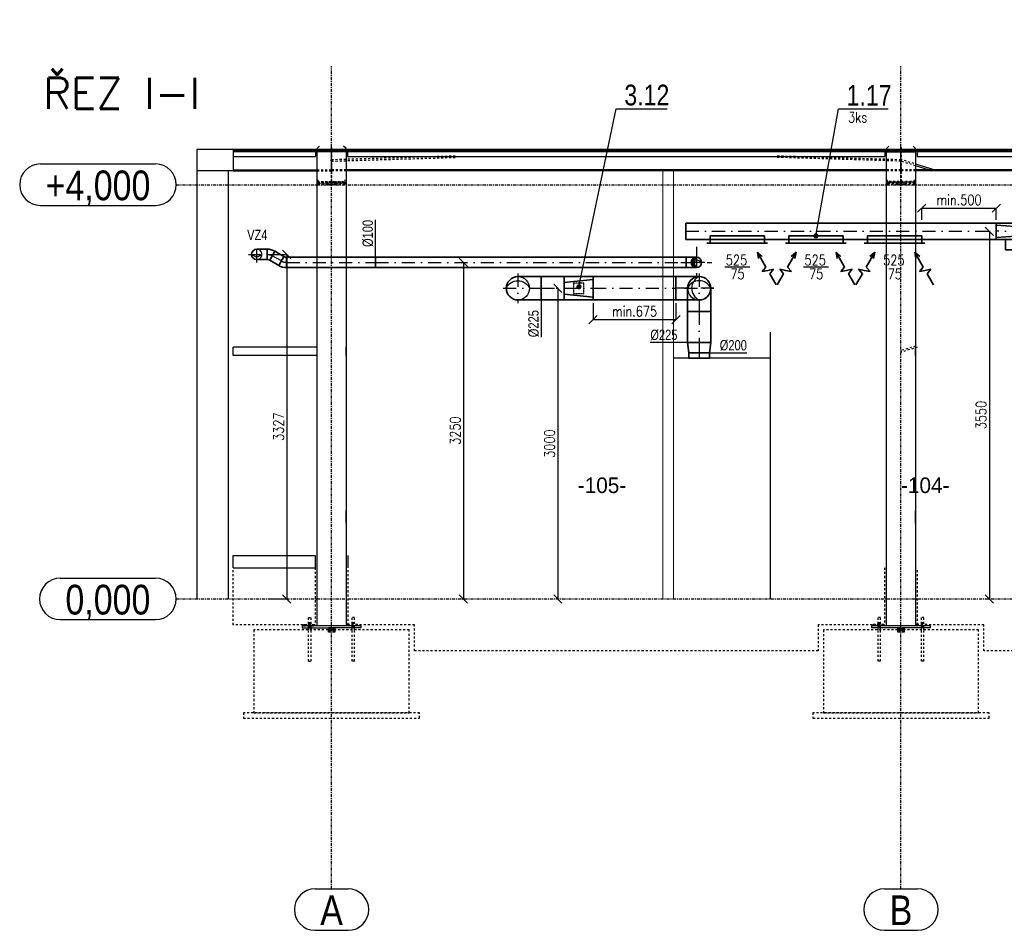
# Model space of a CAD drawing. Header units: millimetres. Extents: x 161070 to 520640, y 9197 to 248394.
# Tile 35 of 137: x 185385 to 194895, y 92223 to 101017. Entities that reach past the tile are written whole.
import ezdxf
from ezdxf.enums import TextEntityAlignment as Align

# ---------------------------------------------------------------- set-up
doc = ezdxf.new("R2010")
doc.units = ezdxf.units.MM
doc.header["$LTSCALE"] = 10
for name, pattern in [('DASHDOT', [25.4, 12.7, -6.35, 0, -6.35]), ('DXK_LINE_DOT2', [3.9198, 1.9599, -1.9599]), ('DXK_LINE_DOT3', [5.9187, 2.979, -0.9799, 0.9799, -0.9799]), ('ČÁRKOVANÁ', [0.75, 0.5, -0.25])]:
    doc.linetypes.add(name, pattern=pattern)
doc.layers.get('Defpoints').update_dxf_attribs({"color": 252})
for name, color, linetype in [('VZT CM', 1, 'Continuous'), ('VZT Odvod-pozice_odkaz', 7, 'Continuous'), ('VZT Odvod-pozice_text', 7, 'Continuous'), ('VZTPRIVOD', 1, 'Continuous')]:
    doc.layers.add(name, color=color, linetype=linetype)
doc.layers.add('VZT Odvod', color=5, linetype='Continuous', lineweight=35)
doc.layers.add('VZT-koty', color=4, linetype='Continuous', lineweight=25)
doc.styles.add('AR-KOTY', font='simplex', dxfattribs={"width": 0.7})
doc.styles.add('Arial', font='arial.ttf')
doc.styles.add('Arial Narrow', font='ARIALN.TTF', dxfattribs={"height": 0.2})
doc.styles.add('laplan N', font='txt')
doc.styles.add('Romans', font='romans.shx', dxfattribs={"width": 0.8})
doc.styles.add('SIMPLEX', font='simplex.shx', dxfattribs={"width": 0.8})
doc.styles.get("Standard").update_dxf_attribs({"font": 'ic-simplex.shx', "width": 0.8})
doc.dimstyles.new('CADKON', dxfattribs={"dimscale": 50, "dimtxt": 2.5, "dimasz": 2.5, "dimexe": 1.8, "dimexo": 5, "dimgap": 0.6, "dimtad": 1, "dimrnd": 1, "dimtxsty": 'Standard', "dimblk1": 'ARCHTICK', "dimblk2": 'ARCHTICK', "dimsah": 1, "dimcen": 2.5, "dimadec": 1, "dimazin": 2, "dimtfac": 1, "dimtdec": 4, "dimtix": 1, "dimtmove": 1, "dimatfit": 3, "dimldrblk": 'OPEN30', "dimfxl": 5, "dimtolj": 1, "dimarcsym": 0})
doc.dimstyles.new('Standa 50', dxfattribs={"dimtxt": 100, "dimasz": 80, "dimexe": 0, "dimexo": 30, "dimgap": 30, "dimtad": 1, "dimdec": 0, "dimrnd": 1, "dimdsep": 46, "dimtxsty": 'Romans', "dimblk": 'OBLIQUE', "dimcen": 0, "dimclrd": 256, "dimclre": 256, "dimclrt": 256, "dimadec": 0, "dimazin": 0, "dimtfac": 1, "dimtdec": 0, "dimtofl": 0, "dimtmove": 0, "dimatfit": 3, "dimldrblk": 'OBLIQUE', "dimfxl": 1, "dimtvp": 1.1, "dimtolj": 1, "dimlwd": -1, "dimlwe": -1, "dimarcsym": 0})

# ---------------------------------------------------------------- blocks, each defined once
blk = doc.blocks.new('_OBLIQUE')
at = {"color": 0, "linetype": 'ByBlock'}
blk.add_line((-0.5, -0.5), (0.5, 0.5), dxfattribs=at)
blk = doc.blocks.new('*D2508')
at = {"layer": 'Defpoints', "color": 0}
for p in [(194750.6, 98973.4), (194750.6, 95423.4), (194750.6, 95423.4)]:
    blk.add_point(p, dxfattribs=at)
at = {"layer": 'VZT-koty'}
for p, q in [((194720.6, 98973.4), (194750.6, 98973.4)), ((194750.6, 98973.4), (194750.6, 95423.4)), ((194720.6, 95423.4), (194750.6, 95423.4))]:
    blk.add_line(p, q, dxfattribs=at)
at = {"layer": 'VZT-koty', "xscale": 80, "yscale": 80, "zscale": 80}
for p, rotation in [((194750.6, 98973.4), 90), ((194750.6, 95423.4), 270)]:
    blk.add_blockref('_OBLIQUE', p, dxfattribs=dict(at, rotation=rotation))
at = {"layer": 'VZT-koty', "insert": (194670.6, 97198.4), "char_height": 100, "attachment_point": 5, "rotation": 90, "style": 'Romans'}
blk.add_mtext('\\A1;3550', dxfattribs=at)
blk = doc.blocks.new('*U2509', base_point=(3000, 80))
at = {"color": 0, "linetype": 'ByBlock', "lineweight": -2}
for p, q in [((0, 160), (0, 0)), ((3000, 160), (0, 160)), ((3000, 0), (3000, 160)), ((0, 0), (3000, 0))]:
    blk.add_line(p, q, dxfattribs=at)
at = {"color": 2, "linetype": 'DASHDOT', "lineweight": 25}
blk.add_line((0, 80), (3000, 80), dxfattribs=at)
blk = doc.blocks.new('*U2473')
at = {"color": 0, "linetype": 'ByBlock', "lineweight": -2}
for points in [[(0, 0), (-30, 0)], [(0, 0), (525, 0), (525, 72), (0, 72), (0, 0)], [(525, 0), (555, 0)]]:
    blk.add_lwpolyline(points, dxfattribs=at)
blk = doc.blocks.new('*U2277', base_point=(100.000029, 76.999998))
at = {"color": 0, "linetype": 'ByBlock', "lineweight": -2}
for p, q in [((278.000029, 76.999998), (304.513255, 153.999998)), ((331.026481, 76.999998), (304.513255, 153.999998)), ((100.000029, 76.999998), (278.000029, 76.999998)), ((331.026481, 76.999998), (357.539708, -0.000002)), ((357.539708, -0.000002), (384.052934, 76.999998)), ((384.052934, 76.999998), (620.052934, 76.999998)), ((620.052934, 76.999998), (535.879199, 107.513298)), ((620.052934, 76.999998), (535.879199, 46.486697))]:
    blk.add_line(p, q, dxfattribs=at)
blk = doc.blocks.new('*U2785', base_point=(50, 200))
at = {"color": 0, "linetype": 'ByBlock', "lineweight": -2}
for p, q in [((0, 200), (0, 0)), ((50, 200), (0, 200)), ((50, 0), (50, 200)), ((0, 0), (50, 0))]:
    blk.add_line(p, q, dxfattribs=at)
at = {"color": 2, "linetype": 'DASHDOT', "lineweight": 25}
blk.add_line((0, 100), (50, 100), dxfattribs=at)
blk = doc.blocks.new('*U2779', base_point=(100, -100))
at = {"color": 0, "linetype": 'ByBlock', "lineweight": -2}
for p, q in [((0, 112.5), (100, 100)), ((0, 112.5), (0, -112.5)), ((0, 112.5), (0, 112.5)), ((100, 100), (100, -100)), ((100, 100), (100, 100)), ((100, -100), (0, -112.5)), ((0, -112.5), (0, -112.5)), ((100, -100), (100, -100))]:
    blk.add_line(p, q, dxfattribs=at)
at = {"color": 2, "linetype": 'DASHDOT', "lineweight": 25}
blk.add_line((0, 0), (100, 0), dxfattribs=at)
blk = doc.blocks.new('*U2782', base_point=(299.741119, 225))
at = {"color": 0, "linetype": 'ByBlock', "lineweight": -2}
for p, q in [((0, 225), (0, 0)), ((299.741119, 225), (0, 225)), ((299.741119, 0), (299.741119, 225)), ((0, 0), (299.741119, 0))]:
    blk.add_line(p, q, dxfattribs=at)
at = {"color": 2, "linetype": 'DASHDOT', "lineweight": 25}
blk.add_line((0, 112.5), (299.741119, 112.5), dxfattribs=at)
blk = doc.blocks.new('*U2791')
at = {"linetype": 'ByBlock', "lineweight": -2, "transparency": 33554661}
blk.add_hatch(color=0, dxfattribs=at).paths.add_polyline_path([(0, 50, 0.414214), (-50, 0, 0.414214), (0, -50, -0.414214)])
at = {"color": 2, "linetype": 'DASHDOT', "lineweight": 25}
for p, q in [((0, 150), (0, -150)), ((-150, 0), (150, 0))]:
    blk.add_line(p, q, dxfattribs=at)
at = {"color": 0, "linetype": 'ByBlock', "lineweight": -2}
blk.add_circle((0, 0), 50, dxfattribs=at)
blk.add_arc((50, 0), 70.7, 135, 225, dxfattribs=at)
blk = doc.blocks.new('*D2921')
at = {"layer": 'Defpoints', "color": 0}
for p in [(190596.6, 98423.1), (190582.7, 95423.4), (190596.6, 95423.4)]:
    blk.add_point(p, dxfattribs=at)
at = {"layer": 'VZT-koty'}
for p, q in [((190566.6, 98423.1), (190582.7, 98423.1)), ((190582.7, 98423.1), (190582.7, 95423.4)), ((190566.6, 95423.4), (190582.7, 95423.4))]:
    blk.add_line(p, q, dxfattribs=at)
at = {"layer": 'VZT-koty', "xscale": 80, "yscale": 80, "zscale": 80}
for p, rotation in [((190582.7, 98423.1), 90), ((190582.7, 95423.4), 270)]:
    blk.add_blockref('_OBLIQUE', p, dxfattribs=dict(at, rotation=rotation))
at = {"layer": 'VZT-koty', "insert": (190502.7, 96923.2), "char_height": 100, "attachment_point": 5, "rotation": 90, "style": 'Romans'}
blk.add_mtext('\\A1;3000', dxfattribs=at)
blk = doc.blocks.new('*U2783', base_point=(0, 225))
at = {"color": 2, "linetype": 'DASHDOT', "lineweight": 25}
for p, q in [((0, 367.5), (0, 0)), ((-142.5, 225), (142.5, 225))]:
    blk.add_line(p, q, dxfattribs=at)
at = {"color": 0, "linetype": 'ByBlock', "lineweight": -2}
for p, q in [((-112.5, 0), (-112.5, 225)), ((112.5, 0), (112.5, 225)), ((-112.5, 0), (112.5, 0))]:
    blk.add_line(p, q, dxfattribs=at)
blk.add_arc((0, 225), 112.5, 0, 180, dxfattribs=at)
at = {"color": 2, "lineweight": 25}
for centre, radius, start, end in [((50, 225), 123.1, 113.96249, 246.03751), ((0, 225), 112.5, 180, 0)]:
    blk.add_arc(centre, radius, start, end, dxfattribs=at)
blk = doc.blocks.new('*U2784', base_point=(800, 112.5))
at = {"color": 0, "linetype": 'ByBlock', "lineweight": -2}
for p, q in [((0, 225), (0, 0)), ((800, 225), (0, 225)), ((800, 0), (800, 225)), ((0, 0), (800, 0))]:
    blk.add_line(p, q, dxfattribs=at)
at = {"color": 2, "linetype": 'DASHDOT', "lineweight": 25}
blk.add_line((0, 112.5), (800, 112.5), dxfattribs=at)
blk = doc.blocks.new('*U2902', base_point=(0, 112.5))
at = {"color": 0, "linetype": 'ByBlock', "lineweight": -2}
for p, q in [((0, 225), (0, 0)), ((221.356287, 225), (0, 225)), ((221.356287, 0), (221.356287, 225)), ((0, 0), (221.356287, 0))]:
    blk.add_line(p, q, dxfattribs=at)
at = {"color": 2, "linetype": 'DASHDOT', "lineweight": 25}
blk.add_line((0, 112.5), (221.356287, 112.5), dxfattribs=at)
blk = doc.blocks.new('*U2932', base_point=(50, 0))
at = {"color": 2, "linetype": 'DASHDOT', "lineweight": 25}
for p, q in [((-80, 100), (80, 100)), ((0, 180), (0, 0))]:
    blk.add_line(p, q, dxfattribs=at)
at = {"color": 0, "linetype": 'ByBlock', "lineweight": -2}
for p, q in [((-50, 0), (-50, 100)), ((50, 0), (50, 100)), ((-50, 0), (50, 0))]:
    blk.add_line(p, q, dxfattribs=at)
blk.add_arc((0, 100), 50, 0, 180, dxfattribs=at)
at = {"color": 2, "lineweight": 25}
for centre, radius, start, end in [((0, 100), 50, 180, 0), ((50, 100), 70.7, 135, 225)]:
    blk.add_arc(centre, radius, start, end, dxfattribs=at)
blk = doc.blocks.new('*U2933', base_point=(3000, 100))
at = {"color": 0, "linetype": 'ByBlock', "lineweight": -2}
for p, q in [((0, 100), (0, 0)), ((3000, 100), (0, 100)), ((3000, 0), (3000, 100)), ((0, 0), (3000, 0))]:
    blk.add_line(p, q, dxfattribs=at)
at = {"color": 2, "linetype": 'DASHDOT', "lineweight": 25}
blk.add_line((0, 50), (3000, 50), dxfattribs=at)
blk = doc.blocks.new('*D3117')
at = {"layer": 'Defpoints', "color": 0}
for p in [(189685.2, 98673.4), (189671.2, 95423.4), (189685.2, 95423.4)]:
    blk.add_point(p, dxfattribs=at)
at = {"layer": 'VZT-koty'}
for p, q in [((189655.2, 98673.4), (189671.2, 98673.4)), ((189671.2, 98673.4), (189671.2, 95423.4)), ((189655.2, 95423.4), (189671.2, 95423.4))]:
    blk.add_line(p, q, dxfattribs=at)
at = {"layer": 'VZT-koty', "xscale": 80, "yscale": 80, "zscale": 80}
for p, rotation in [((189671.2, 98673.4), 90), ((189671.2, 95423.4), 270)]:
    blk.add_blockref('_OBLIQUE', p, dxfattribs=dict(at, rotation=rotation))
at = {"layer": 'VZT-koty', "insert": (189591.2, 97048.4), "char_height": 100, "attachment_point": 5, "rotation": 90, "style": 'Romans'}
blk.add_mtext('\\A1;3250', dxfattribs=at)
blk = doc.blocks.new('*D3224')
at = {"layer": 'Defpoints', "color": 0}
for p in [(194817.6, 99196.9), (194097.6, 99053.4), (194817.6, 99053.4)]:
    blk.add_point(p, dxfattribs=at)
at = {"layer": 'VZT-koty'}
for p, q in [((194097.6, 99083.4), (194097.6, 99196.9)), ((194097.6, 99196.9), (194817.6, 99196.9)), ((194817.6, 99083.4), (194817.6, 99196.9))]:
    blk.add_line(p, q, dxfattribs=at)
at = {"layer": 'VZT-koty', "xscale": 80, "yscale": 80, "zscale": 80, "rotation": 180}
blk.add_blockref('_OBLIQUE', (194097.6, 99196.9), dxfattribs=at)
at = {"layer": 'VZT-koty', "xscale": 80, "yscale": 80, "zscale": 80}
blk.add_blockref('_OBLIQUE', (194817.6, 99196.9), dxfattribs=at)
at = {"layer": 'VZT-koty', "insert": (194457.6, 99276.9), "char_height": 100, "attachment_point": 5, "style": 'Romans'}
blk.add_mtext('\\A1;\\A1;min.500', dxfattribs=at)
blk = doc.blocks.new('*D3225')
at = {"layer": 'Defpoints', "color": 0}
for p in [(190923.4, 98310.6), (191723.4, 98310.6), (191723.4, 98120.8)]:
    blk.add_point(p, dxfattribs=at)
at = {"layer": 'VZT-koty'}
for p, q in [((190923.4, 98280.6), (190923.4, 98120.8)), ((191723.4, 98280.6), (191723.4, 98120.8)), ((190923.4, 98120.8), (191723.4, 98120.8))]:
    blk.add_line(p, q, dxfattribs=at)
at = {"layer": 'VZT-koty', "xscale": 80, "yscale": 80, "zscale": 80, "rotation": 180}
blk.add_blockref('_OBLIQUE', (190923.4, 98120.8), dxfattribs=at)
at = {"layer": 'VZT-koty', "xscale": 80, "yscale": 80, "zscale": 80}
blk.add_blockref('_OBLIQUE', (191723.4, 98120.8), dxfattribs=at)
at = {"layer": 'VZT-koty', "insert": (191323.4, 98200.8), "char_height": 100, "attachment_point": 5, "style": 'Romans'}
blk.add_mtext('\\A1;\\A1;min.675', dxfattribs=at)
blk = doc.blocks.new('*U2471', base_point=(0, 140))
at = {"color": 0, "linetype": 'ByBlock', "lineweight": -2}
for p, q in [((-80, 280), (-80, 0)), ((80, 280), (-80, 280)), ((-40, 280), (-60, 0)), ((40, 280), (60, 0)), ((80, 0), (80, 280)), ((180, 190), (80, 190)), ((80, 190), (80, 90)), ((180, 90), (180, 190)), ((-80, 0), (80, 0)), ((80, 90), (180, 90))]:
    blk.add_line(p, q, dxfattribs=at)
at = {"color": 2, "linetype": 'DASHDOT', "lineweight": 25}
blk.add_line((0, 280), (0, 0), dxfattribs=at)
blk = doc.blocks.new('_ArchTick')
at = {"color": 0, "const_width": 0.15}
blk.add_lwpolyline([(-0.5, -0.5), (0.5, 0.5)], dxfattribs=at)
blk = doc.blocks.new('*U3628', base_point=(50, 0))
at = {"color": 40, "linetype": 'DASHDOT', "lineweight": 25}
for p, q in [((-80, 100), (80, 100)), ((0, 180), (0, 0))]:
    blk.add_line(p, q, dxfattribs=at)
at = {"color": 0, "linetype": 'ByBlock', "lineweight": -2}
for p, q in [((-50, 0), (-50, 100)), ((50, 0), (50, 100)), ((-50, 0), (50, 0))]:
    blk.add_line(p, q, dxfattribs=at)
blk.add_arc((0, 100), 50, 0, 180, dxfattribs=at)
at = {"color": 40, "lineweight": 25}
for centre, radius, start, end in [((0, 100), 50, 180, 0), ((50, 100), 70.7, 135, 225)]:
    blk.add_arc(centre, radius, start, end, dxfattribs=at)
blk = doc.blocks.new('*U3633', base_point=(100, 0))
at = {"color": 0, "lineweight": -2}
for p, q in [((129.9, 75), (43.3, 25)), ((43.3, 25), (43.3, 25)), ((50, 0), (150, 0)), ((50, 0), (50, 0)), ((129.9, 75), (129.9, 75)), ((150, 0), (150, 0))]:
    blk.add_line(p, q, dxfattribs=at)
at = {"color": 40, "linetype": 'DASHDOT', "lineweight": 25}
for p, q in [((86.6, 50), (86.6, 50)), ((100, 0), (100, 0))]:
    blk.add_line(p, q, dxfattribs=at)
at = {"color": 0, "lineweight": -2}
for radius in [50, 150]:
    blk.add_arc((0, 0), radius, 0, 30, dxfattribs=at)
at = {"color": 40, "linetype": 'DASHDOT', "lineweight": 25}
blk.add_arc((0, 0), 100, 0, 30, dxfattribs=at)
blk = doc.blocks.new('*U3634', base_point=(100, 0))
at = {"color": 0, "lineweight": -2}
for p, q in [((129.9, 75), (43.3, 25)), ((43.3, 25), (43.3, 25)), ((50, 0), (150, 0)), ((50, 0), (50, 0)), ((129.9, 75), (129.9, 75)), ((150, 0), (150, 0))]:
    blk.add_line(p, q, dxfattribs=at)
at = {"color": 40, "linetype": 'DASHDOT', "lineweight": 25}
for p, q in [((86.6, 50), (86.6, 50)), ((100, 0), (100, 0))]:
    blk.add_line(p, q, dxfattribs=at)
at = {"color": 0, "lineweight": -2}
for radius in [50, 150]:
    blk.add_arc((0, 0), radius, 0, 30, dxfattribs=at)
at = {"color": 40, "linetype": 'DASHDOT', "lineweight": 25}
blk.add_arc((0, 0), 100, 0, 30, dxfattribs=at)
blk = doc.blocks.new('*U3635', base_point=(100.89, 50))
at = {"color": 0, "linetype": 'ByBlock', "lineweight": -2}
for p, q in [((0, 100), (0, 0)), ((100.89, 100), (0, 100)), ((100.89, 0), (100.89, 100)), ((0, 0), (100.89, 0))]:
    blk.add_line(p, q, dxfattribs=at)
at = {"color": 40, "linetype": 'DASHDOT', "lineweight": 25}
blk.add_line((0, 50), (100.89, 50), dxfattribs=at)
blk = doc.blocks.new('*U3643', base_point=(859.03, 50))
at = {"color": 0, "linetype": 'ByBlock', "lineweight": -2}
for p, q in [((0, 100), (0, 0)), ((859.03, 100), (0, 100)), ((859.03, 0), (859.03, 100)), ((0, 0), (859.03, 0))]:
    blk.add_line(p, q, dxfattribs=at)
at = {"color": 40, "linetype": 'DASHDOT', "lineweight": 25}
blk.add_line((0, 50), (859.03, 50), dxfattribs=at)
blk = doc.blocks.new('*D3644')
at = {"layer": 'Defpoints', "color": 0}
for p in [(187774.7, 98750.6), (187774.7, 95423.4), (187964.7, 95423.4)]:
    blk.add_point(p, dxfattribs=at)
at = {"layer": 'VZT-koty'}
for p, q in [((187804.7, 98750.6), (187964.7, 98750.6)), ((187964.7, 98750.6), (187964.7, 95423.4)), ((187804.7, 95423.4), (187964.7, 95423.4))]:
    blk.add_line(p, q, dxfattribs=at)
at = {"layer": 'VZT-koty', "xscale": 80, "yscale": 80, "zscale": 80}
for p, rotation in [((187964.7, 98750.6), 90), ((187964.7, 95423.4), 270)]:
    blk.add_blockref('_OBLIQUE', p, dxfattribs=dict(at, rotation=rotation))
at = {"layer": 'VZT-koty', "insert": (187884.7, 97087), "char_height": 100, "attachment_point": 5, "rotation": 90, "style": 'Romans'}
blk.add_mtext('\\A1;3327', dxfattribs=at)
blk = doc.blocks.new('*U2680', base_point=(0, 280))
at = {"color": 0, "linetype": 'ByBlock', "lineweight": -2}
for p, q in [((-112.5, 280), (-112.5, 0)), ((112.5, 280), (-112.5, 280)), ((-56.25, 280), (-84.375, 0)), ((56.25, 280), (84.375, 0)), ((112.5, 0), (112.5, 280)), ((-112.5, 0), (112.5, 0))]:
    blk.add_line(p, q, dxfattribs=at)
at = {"color": 2, "linetype": 'DASHDOT', "lineweight": 25}
blk.add_line((0, 280), (0, 0), dxfattribs=at)
at = {"color": 2, "linetype": 'ČÁRKOVANÁ', "lineweight": 25, "ltscale": 0.5}
for p, q in [((50, 190), (-50, 190)), ((-50, 190), (-50, 90)), ((50, 90), (50, 190)), ((-50, 90), (50, 90))]:
    blk.add_line(p, q, dxfattribs=at)

msp = doc.modelspace()

# ---------------------------------------------------------------- linework, layer by layer
at = {"color": 252, "linetype": 'DXK_LINE_DOT3'}
for p, q in [((188397.2, 92623.4), (188397.2, 100568.4)), ((193897.2, 92623.4), (193897.2, 100568.4)), ((186897.2, 99423.4), (208897.7, 99423.4)), ((186897.2, 95423.4), (208897.7, 95423.4))]:
    msp.add_line(p, q, dxfattribs=at)
at = {"color": 252, "linetype": 'Continuous'}
for p, q in [((188257.2, 99772.8), (188280.7, 99795)), ((188257.2, 99772.8), (188257.2, 99742.6)), ((188537.2, 99772.8), (188513.6, 99795)), ((188537.2, 99742.6), (188537.2, 99772.8)), ((193757.2, 99772.8), (193780.7, 99795)), ((193757.2, 99772.8), (193757.2, 99742.6)), ((194037.2, 99772.8), (194013.6, 99795)), ((194037.2, 99742.6), (194037.2, 99772.8)), ((187447.2, 99762), (187097.2, 99762)), ((187097.2, 99762), (187097.2, 95423.4)), ((188397.2, 99762), (187447.2, 99762)), ((187447.2, 99762), (187447.2, 99747.1)), ((187447.2, 99762), (187447.2, 99747.1)), ((188397.2, 99755.6), (187447.2, 99755.6)), ((187447.2, 99748.7), (187447.2, 99747.1)), ((187447.2, 99747.1), (187447.2, 99695.5)), ((187447.2, 99747.1), (188257.2, 99747.1)), ((187447.2, 99747.1), (187447.2, 99695.5)), ((187447.2, 99747.1), (187447.2, 99695.5)), ((187447.2, 99745.5), (188242.2, 99745.5)), ((187447.2, 99695.5), (188242.2, 99695.5)), ((187447.2, 99695.5), (187447.2, 99556)), ((187447.2, 99695.5), (187447.2, 99556)), ((188242.2, 99747.1), (188242.2, 99695.5)), ((188257.2, 99754.6), (188537.2, 99754.6)), ((188257.2, 99742), (188257.2, 99742.6)), ((188257.2, 99742.6), (188537.2, 99742.6)), ((188537.2, 99742), (188257.2, 99742)), ((188257.2, 95163.4), (188257.2, 99742)), ((193897.2, 99762), (188397.2, 99762)), ((188397.2, 99762), (188397.2, 99755.6)), ((188397.2, 99755.6), (188397.2, 99762)), ((193897.2, 99755.6), (188397.2, 99755.6)), ((193757.2, 99747.1), (188537.2, 99747.1)), ((188537.2, 99742.6), (188537.2, 99742)), ((188537.2, 99742), (188537.2, 95163.4)), ((188552.2, 99747.1), (188552.2, 99695.5)), ((188552.2, 99745.5), (193742.2, 99745.5)), ((188552.2, 99695.5), (193742.2, 99695.5)), ((193742.2, 99747.1), (193742.2, 99695.5)), ((193757.2, 99754.6), (194037.2, 99754.6)), ((193757.2, 99742.6), (193757.2, 99742)), ((193757.2, 99742.6), (194037.2, 99742.6)), ((193757.2, 95163.4), (193757.2, 99742)), ((193757.2, 99742), (194037.2, 99742)), ((199897.2, 99762), (193897.2, 99762)), ((193897.2, 99762), (193897.2, 99755.6)), ((193897.2, 99755.6), (193897.2, 99762)), ((199897.2, 99755.6), (193897.2, 99755.6)), ((199757.2, 99747.1), (194037.2, 99747.1)), ((194037.2, 99742.6), (194037.2, 95163.4)), ((194052.2, 99747.1), (194052.2, 99695.5)), ((194052.2, 99745.5), (199742.2, 99745.5)), ((194052.2, 99695.5), (199742.2, 99695.5)), ((185584.8, 99623.4), (186697.2, 99623.4)), ((194164.1, 99567.3), (194037.2, 99606.3)), ((194218.5, 99567.3), (194061.3, 99615.7)), ((187447.2, 99556), (187097.2, 99556)), ((187397.2, 99556), (187397.2, 95423.4)), ((187447.2, 99567.5), (188257.2, 99567.5)), ((187447.2, 99564.5), (188257.2, 99564.5)), ((187447.2, 99556), (188257.2, 99556)), ((193757.2, 99567.5), (188537.2, 99567.5)), ((193757.2, 99564.5), (188537.2, 99564.5)), ((193757.2, 99556), (188537.2, 99556)), ((194163.4, 99567.5), (194037.2, 99567.5)), ((199757.2, 99564.5), (194037.2, 99564.5)), ((199757.2, 99556), (194037.2, 99556)), ((199576.5, 99567.5), (194217.9, 99567.5)), ((185584.8, 99223.4), (186697.2, 99223.4)), ((188257.2, 97853.4), (187447.2, 97853.4)), ((187447.2, 97773.4), (187447.2, 97853.4)), ((188257.2, 97773.4), (187447.2, 97773.4)), ((188257.2, 97773.4), (188257.2, 97853.4)), ((188537.2, 97773.4), (188537.2, 97853.4)), ((194037.2, 97773.4), (194037.2, 97853.4)), ((188537.2, 96153.4), (188537.2, 96273.4)), ((194037.2, 96153.4), (194037.2, 96273.4)), ((187447.2, 95843.4), (188237.2, 95843.4)), ((187447.2, 95723.4), (187447.2, 95843.4)), ((187447.2, 95723.4), (187447.2, 95843.4)), ((188237.2, 95843.4), (188237.2, 95723.4)), ((188557.2, 95723.4), (188557.2, 95843.4)), ((187447.2, 95723.4), (188237.2, 95723.4)), ((185776.4, 95623.4), (186697.2, 95623.4)), ((185776.4, 95223.4), (186697.2, 95223.4)), ((188682.2, 95163.4), (188112.2, 95163.4)), ((188112.2, 95163.4), (188112.2, 95143.4)), ((188112.2, 95143.4), (188367.2, 95143.4)), ((188127.2, 95163.4), (188127.2, 95173.4)), ((188175.2, 95123.4), (188175.2, 95143.4)), ((188177.2, 95163.4), (188177.2, 95173.4)), ((188199.2, 95123.4), (188199.2, 95143.4)), ((188227.2, 95163.4), (188227.2, 95173.4)), ((188367.2, 95133.4), (188367.2, 95143.4)), ((188367.2, 95143.4), (188427.2, 95143.4)), ((188427.2, 95133.4), (188367.2, 95133.4)), ((188367.2, 95125.4), (188367.2, 95133.4)), ((188367.2, 95133.4), (188427.2, 95133.4)), ((188367.2, 95123.4), (188367.2, 95125.4)), ((188367.2, 95125.4), (188427.2, 95125.4)), ((188427.2, 95125.4), (188367.2, 95125.4)), ((188427.2, 95143.4), (188427.2, 95133.4)), ((188682.2, 95143.4), (188427.2, 95143.4)), ((188427.2, 95133.4), (188427.2, 95125.4)), ((188427.2, 95123.4), (188427.2, 95125.4)), ((188557.2, 95175.4), (188547.2, 95175.4)), ((188547.2, 95163.4), (188547.2, 95175.4)), ((188595.2, 95123.4), (188595.2, 95143.4)), ((188597.2, 95163.4), (188597.2, 95173.4)), ((188619.2, 95123.4), (188619.2, 95143.4)), ((188647.2, 95163.4), (188647.2, 95173.4)), ((188682.2, 95143.4), (188682.2, 95163.4)), ((194182.2, 95163.4), (193612.2, 95163.4)), ((193612.2, 95163.4), (193612.2, 95143.4)), ((193867.2, 95143.4), (193612.2, 95143.4)), ((193627.2, 95163.4), (193627.2, 95173.4)), ((193675.2, 95123.4), (193675.2, 95143.4)), ((193677.2, 95163.4), (193677.2, 95173.4)), ((193699.2, 95123.4), (193699.2, 95143.4)), ((193727.2, 95163.4), (193727.2, 95173.4)), ((193867.2, 95133.4), (193867.2, 95143.4)), ((193867.2, 95143.4), (193927.2, 95143.4)), ((193927.2, 95133.4), (193867.2, 95133.4)), ((193867.2, 95125.4), (193867.2, 95133.4)), ((193867.2, 95133.4), (193927.2, 95133.4)), ((193867.2, 95123.4), (193867.2, 95125.4)), ((193867.2, 95125.4), (193927.2, 95125.4)), ((193927.2, 95125.4), (193867.2, 95125.4)), ((194182.2, 95143.4), (193927.2, 95143.4)), ((193927.2, 95143.4), (193927.2, 95133.4)), ((193927.2, 95133.4), (193927.2, 95125.4)), ((193927.2, 95123.4), (193927.2, 95125.4)), ((194057.2, 95175.4), (194047.2, 95175.4)), ((194047.2, 95163.4), (194047.2, 95175.4)), ((194095.2, 95123.4), (194095.2, 95143.4)), ((194097.2, 95163.4), (194097.2, 95173.4)), ((194119.2, 95123.4), (194119.2, 95143.4)), ((194147.2, 95163.4), (194147.2, 95173.4)), ((194182.2, 95143.4), (194182.2, 95163.4)), ((188237.7, 92623.4), (188556.6, 92623.4)), ((193737.7, 92623.4), (194056.6, 92623.4)), ((188237.7, 92223.4), (188556.6, 92223.4)), ((193737.7, 92223.4), (194056.6, 92223.4))]:
    msp.add_line(p, q, dxfattribs=at)
at = {"color": 252, "linetype": 'DXK_LINE_DOT2'}
for p, q in [((188393.2, 99783), (188393.2, 99452.8)), ((188401.2, 99452.8), (188401.2, 99783)), ((193893.2, 99783), (193893.2, 99452.8)), ((193901.2, 99452.8), (193901.2, 99783)), ((187447.2, 99748.7), (188242.2, 99748.7)), ((187447.2, 99748.7), (187447.2, 99747.1)), ((187447.2, 99747.1), (187447.2, 99695.5)), ((188242.2, 99748.7), (188242.2, 99747.1)), ((188257.2, 99758.6), (188257.2, 99759.4)), ((188257.2, 99759.4), (188537.2, 99759.4)), ((188393.2, 99758.6), (188257.2, 99758.6)), ((188257.2, 99758.6), (188257.2, 99742.9)), ((188257.2, 99747.1), (188397.2, 99747.1)), ((188257.2, 99742.6), (188257.2, 99742.9)), ((188257.2, 99742.9), (188393.2, 99742.9)), ((188393.2, 99759.4), (188401.2, 99759.4)), ((188393.2, 99742.9), (188393.2, 99758.6)), ((188397, 99667), (189591.9, 99702.8)), ((188397.2, 99755.6), (188397.2, 99556)), ((188397.2, 99556), (188397.2, 99755.6)), ((188537.2, 99747.1), (188397.2, 99747.1)), ((188397.4, 99651), (189591.9, 99686.8)), ((188537.2, 99758.6), (188401.2, 99758.6)), ((188401.2, 99758.6), (188401.2, 99742.9)), ((188401.2, 99742.9), (188537.2, 99742.9)), ((188537.2, 99759.4), (188537.2, 99758.6)), ((188537.2, 99758.6), (188537.2, 99742.6)), ((188552.2, 99748.7), (193742.2, 99748.7)), ((188552.2, 99748.7), (188552.2, 99747.1)), ((192702.5, 99702.8), (193897.4, 99667)), ((193897, 99651), (192702.5, 99686.8)), ((193742.2, 99748.7), (193742.2, 99747.1)), ((194037.2, 99759.4), (193757.2, 99759.4)), ((193757.2, 99759.4), (193757.2, 99758.6)), ((193757.2, 99758.6), (193757.2, 99742.6)), ((193757.2, 99758.6), (193893.2, 99758.6)), ((193897.2, 99747.1), (193757.2, 99747.1)), ((193893.2, 99742.9), (193757.2, 99742.9)), ((193893.2, 99759.4), (193901.2, 99759.4)), ((193893.2, 99758.6), (193893.2, 99742.9)), ((193897.2, 99755.6), (193897.2, 99556)), ((193897.2, 99556), (193897.2, 99755.6)), ((194037.2, 99747.1), (193897.2, 99747.1)), ((193901.2, 99742.9), (193901.2, 99758.6)), ((193901.2, 99758.6), (194037.2, 99758.6)), ((194037.2, 99742.9), (193901.2, 99742.9)), ((194037.2, 99742.9), (194037.2, 99759.4)), ((194037.2, 99742.9), (194037.2, 99742.6)), ((194052.2, 99748.7), (199742.2, 99748.7)), ((194052.2, 99748.7), (194052.2, 99747.1)), ((188393.8, 99659), (188394.2, 99663)), ((188394.3, 99655), (188393.8, 99659)), ((188394.2, 99663), (188395.3, 99665.9)), ((188395.7, 99652.1), (188394.3, 99655)), ((188395.3, 99665.9), (188397, 99667)), ((188397.4, 99651), (188395.7, 99652.1)), ((188397, 99667), (188398.7, 99665.9)), ((188399, 99652.1), (188397.4, 99651)), ((188398.7, 99665.9), (188400, 99663)), ((188400.2, 99655), (188399, 99652.1)), ((188400, 99663), (188400.5, 99659)), ((188400.5, 99659), (188400.2, 99655)), ((193893.8, 99659), (193894.3, 99663)), ((193894.2, 99655), (193893.8, 99659)), ((193895.3, 99652.1), (193894.2, 99655)), ((193894.3, 99663), (193895.7, 99665.9)), ((193899.5, 99665.4), (193894.8, 99650.1)), ((194037.2, 99606.3), (193894.8, 99650.1)), ((193897, 99651), (193895.3, 99652.1)), ((193895.7, 99665.9), (193897.4, 99667)), ((193898.7, 99652.1), (193897, 99651)), ((193897.4, 99667), (193899, 99665.9)), ((193900, 99655), (193898.7, 99652.1)), ((193899, 99665.9), (193900.2, 99663)), ((194061.3, 99615.7), (193899.5, 99665.4)), ((193900.5, 99659), (193900, 99655)), ((193900.2, 99663), (193900.5, 99659)), ((188257.2, 99567.5), (188397.2, 99567.5)), ((188257.2, 99564.5), (188397.2, 99564.5)), ((188257.2, 99556), (188397.2, 99556)), ((188537.2, 99567.5), (188397.2, 99567.5)), ((188537.2, 99564.5), (188397.2, 99564.5)), ((188537.2, 99556), (188397.2, 99556)), ((193897.2, 99567.5), (193757.2, 99567.5)), ((193897.2, 99564.5), (193757.2, 99564.5)), ((193897.2, 99556), (193757.2, 99556)), ((194037.2, 99567.5), (193897.2, 99567.5)), ((194037.2, 99564.5), (193897.2, 99564.5)), ((194037.2, 99556), (193897.2, 99556)), ((194217.9, 99567.5), (194163.4, 99567.5)), ((194200.9, 99556), (194164.1, 99567.3)), ((194255.4, 99556), (194218.5, 99567.3)), ((188257.2, 99455.4), (188279.3, 99476.3)), ((188257.2, 99455.4), (188257.2, 99440.8)), ((188257.2, 99452.8), (188537.2, 99452.8)), ((188257.2, 99440.8), (188537.2, 99440.8)), ((188262.9, 99424.3), (188262.9, 99451.8)), ((188262.9, 99451.8), (188367.2, 99451.8)), ((188367.2, 99436.2), (188262.9, 99436.2)), ((188262.9, 99424.3), (188367.2, 99424.3)), ((188367.2, 99451.8), (188392.9, 99450.2)), ((188392.9, 99437.9), (188367.2, 99436.2)), ((188367.2, 99424.3), (188367.2, 99436.2)), ((188367.2, 99424.3), (188392.9, 99425.9)), ((188392.9, 99425.9), (188392.9, 99450.2)), ((188393.2, 99452.8), (188401.2, 99452.8)), ((188401.5, 99450.2), (188427.2, 99451.8)), ((188401.5, 99425.9), (188401.5, 99450.2)), ((188427.2, 99436.2), (188401.5, 99437.9)), ((188401.5, 99425.9), (188427.2, 99424.3)), ((188427.2, 99451.8), (188531.5, 99451.8)), ((188427.2, 99424.3), (188427.2, 99436.2)), ((188531.5, 99436.2), (188427.2, 99436.2)), ((188427.2, 99424.3), (188531.5, 99424.3)), ((188537.2, 99455.4), (188515, 99476.3)), ((188531.5, 99424.3), (188531.5, 99451.8)), ((188537.2, 99440.8), (188537.2, 99455.4)), ((193757.2, 99455.4), (193779.3, 99476.3)), ((193757.2, 99455.4), (193757.2, 99440.8)), ((194037.2, 99452.8), (193757.2, 99452.8)), ((194037.2, 99440.8), (193757.2, 99440.8)), ((193762.9, 99424.3), (193762.9, 99451.8)), ((193762.9, 99451.8), (193867.2, 99451.8)), ((193867.2, 99436.2), (193762.9, 99436.2)), ((193762.9, 99424.3), (193867.2, 99424.3)), ((193867.2, 99451.8), (193892.9, 99450.2)), ((193892.9, 99437.9), (193867.2, 99436.2)), ((193867.2, 99424.3), (193867.2, 99436.2)), ((193867.2, 99424.3), (193892.9, 99425.9)), ((193892.9, 99425.9), (193892.9, 99450.2)), ((193893.2, 99452.8), (193901.2, 99452.8)), ((193901.5, 99450.2), (193927.2, 99451.8)), ((193901.5, 99425.9), (193901.5, 99450.2)), ((193927.2, 99436.2), (193901.5, 99437.9)), ((193901.5, 99425.9), (193927.2, 99424.3)), ((193927.2, 99451.8), (194031.5, 99451.8)), ((193927.2, 99424.3), (193927.2, 99436.2)), ((194031.5, 99436.2), (193927.2, 99436.2)), ((193927.2, 99424.3), (194031.5, 99424.3)), ((194037.2, 99455.4), (194015, 99476.3)), ((194031.5, 99424.3), (194031.5, 99451.8)), ((194037.2, 99440.8), (194037.2, 99455.4)), ((194037.2, 97864.8), (193894.8, 97821)), ((193894.8, 97821), (193899.5, 97805.7)), ((194054.5, 97853.4), (193899.5, 97805.7)), ((187447.2, 95173.4), (187447.2, 95723.4)), ((187447.2, 95723.4), (188237.2, 95723.4)), ((188237.2, 95723.4), (188237.2, 95173.4)), ((188557.2, 95173.4), (188557.2, 95723.4)), ((193737.2, 95723.4), (193737.2, 95173.4)), ((194057.2, 95173.4), (194057.2, 95723.4)), ((188175.2, 95243.4), (188199.2, 95243.4)), ((188175.2, 95143.4), (188175.2, 95243.4)), ((188187.2, 95139.4), (188187.2, 95199.4)), ((188199.2, 95143.4), (188199.2, 95243.4)), ((188619.2, 95243.4), (188595.2, 95243.4)), ((188595.2, 95143.4), (188595.2, 95243.4)), ((188607.2, 95139.4), (188607.2, 95199.4)), ((188619.2, 95143.4), (188619.2, 95243.4)), ((193699.2, 95243.4), (193675.2, 95243.4)), ((193675.2, 95143.4), (193675.2, 95243.4)), ((193687.2, 95139.4), (193687.2, 95199.4)), ((193699.2, 95143.4), (193699.2, 95243.4)), ((194119.2, 95243.4), (194095.2, 95243.4)), ((194095.2, 95143.4), (194095.2, 95243.4)), ((194107.2, 95139.4), (194107.2, 95199.4)), ((194119.2, 95143.4), (194119.2, 95243.4)), ((188237.2, 95173.4), (187447.2, 95173.4)), ((187647.2, 95123.4), (187647.2, 94323.4)), ((189147.2, 95123.4), (187647.2, 95123.4)), ((188127.2, 95175.4), (188227.2, 95175.4)), ((188127.2, 95173.4), (188127.2, 95175.4)), ((188127.2, 95163.4), (188227.2, 95163.4)), ((188175.2, 94823.4), (188175.2, 95123.4)), ((188177.2, 95173.4), (188177.2, 95175.4)), ((188187.2, 95143.4), (188187.2, 95163.4)), ((188199.2, 94823.4), (188199.2, 95123.4)), ((188227.2, 95173.4), (188227.2, 95175.4)), ((188537.2, 95163.4), (188257.2, 95163.4)), ((188427.2, 95143.4), (188367.2, 95143.4)), ((188367.2, 95120.4), (188367.2, 95123.4)), ((188427.2, 95120.4), (188367.2, 95120.4)), ((188367.2, 95115.4), (188367.2, 95120.4)), ((188367.2, 95120.4), (188427.2, 95120.4)), ((188427.2, 95115.4), (188367.2, 95115.4)), ((188367.2, 95112.4), (188367.2, 95115.4)), ((188367.2, 95115.4), (188427.2, 95115.4)), ((188427.2, 95112.4), (188367.2, 95112.4)), ((188367.2, 95109.4), (188367.2, 95112.4)), ((188367.2, 95112.4), (188427.2, 95112.4)), ((188427.2, 95109.4), (188367.2, 95109.4)), ((188367.2, 95107.4), (188367.2, 95109.4)), ((188367.2, 95109.4), (188427.2, 95109.4)), ((188427.2, 95107.4), (188367.2, 95107.4)), ((188367.2, 95105.4), (188367.2, 95107.4)), ((188367.2, 95107.4), (188427.2, 95107.4)), ((188427.2, 95105.4), (188367.2, 95105.4)), ((188367.2, 95104.4), (188367.2, 95105.4)), ((188367.2, 95105.4), (188427.2, 95105.4)), ((188427.2, 95104.4), (188367.2, 95104.4)), ((188367.2, 95103.4), (188367.2, 95104.4)), ((188367.2, 95104.4), (188427.2, 95104.4)), ((188427.2, 95103.4), (188367.2, 95103.4)), ((188427.2, 95120.4), (188427.2, 95123.4)), ((188427.2, 95120.4), (188427.2, 95115.4)), ((188427.2, 95115.4), (188427.2, 95112.4)), ((188427.2, 95112.4), (188427.2, 95109.4)), ((188427.2, 95109.4), (188427.2, 95107.4)), ((188427.2, 95107.4), (188427.2, 95105.4)), ((188427.2, 95105.4), (188427.2, 95104.4)), ((188427.2, 95104.4), (188427.2, 95103.4)), ((188647.2, 95163.4), (188547.2, 95163.4)), ((188647.2, 95175.4), (188557.2, 95175.4)), ((189197.2, 95173.4), (188557.2, 95173.4)), ((188595.2, 94823.4), (188595.2, 95123.4)), ((188597.2, 95173.4), (188597.2, 95175.4)), ((188607.2, 95143.4), (188607.2, 95163.4)), ((188619.2, 94823.4), (188619.2, 95123.4)), ((188647.2, 95173.4), (188647.2, 95175.4)), ((189147.2, 94323.4), (189147.2, 95123.4)), ((189197.2, 94923.4), (189197.2, 95173.4)), ((193737.2, 95173.4), (193097.2, 95173.4)), ((193097.2, 95173.4), (193097.2, 94923.4)), ((193147.2, 95123.4), (193147.2, 94323.4)), ((194647.2, 95123.4), (193147.2, 95123.4)), ((193727.2, 95175.4), (193627.2, 95175.4)), ((193627.2, 95173.4), (193627.2, 95175.4)), ((193727.2, 95163.4), (193627.2, 95163.4)), ((193675.2, 94823.4), (193675.2, 95123.4)), ((193677.2, 95173.4), (193677.2, 95175.4)), ((193687.2, 95143.4), (193687.2, 95163.4)), ((193699.2, 94823.4), (193699.2, 95123.4)), ((193727.2, 95173.4), (193727.2, 95175.4)), ((194037.2, 95163.4), (193757.2, 95163.4)), ((193927.2, 95143.4), (193867.2, 95143.4)), ((193867.2, 95120.4), (193867.2, 95123.4)), ((193927.2, 95120.4), (193867.2, 95120.4)), ((193867.2, 95115.4), (193867.2, 95120.4)), ((193867.2, 95120.4), (193927.2, 95120.4)), ((193927.2, 95115.4), (193867.2, 95115.4)), ((193867.2, 95112.4), (193867.2, 95115.4)), ((193867.2, 95115.4), (193927.2, 95115.4)), ((193927.2, 95112.4), (193867.2, 95112.4)), ((193867.2, 95109.4), (193867.2, 95112.4)), ((193867.2, 95112.4), (193927.2, 95112.4)), ((193927.2, 95109.4), (193867.2, 95109.4)), ((193867.2, 95107.4), (193867.2, 95109.4)), ((193867.2, 95109.4), (193927.2, 95109.4)), ((193867.2, 95105.4), (193867.2, 95107.4)), ((193867.2, 95107.4), (193927.2, 95107.4)), ((193927.2, 95107.4), (193867.2, 95107.4)), ((193927.2, 95105.4), (193867.2, 95105.4)), ((193867.2, 95104.4), (193867.2, 95105.4)), ((193867.2, 95105.4), (193927.2, 95105.4)), ((193927.2, 95104.4), (193867.2, 95104.4)), ((193867.2, 95103.4), (193867.2, 95104.4)), ((193867.2, 95104.4), (193927.2, 95104.4)), ((193927.2, 95103.4), (193867.2, 95103.4)), ((193927.2, 95120.4), (193927.2, 95123.4)), ((193927.2, 95120.4), (193927.2, 95115.4)), ((193927.2, 95115.4), (193927.2, 95112.4)), ((193927.2, 95112.4), (193927.2, 95109.4)), ((193927.2, 95109.4), (193927.2, 95107.4)), ((193927.2, 95107.4), (193927.2, 95105.4)), ((193927.2, 95105.4), (193927.2, 95104.4)), ((193927.2, 95104.4), (193927.2, 95103.4)), ((194147.2, 95163.4), (194047.2, 95163.4)), ((194147.2, 95175.4), (194057.2, 95175.4)), ((194697.2, 95173.4), (194057.2, 95173.4)), ((194095.2, 94823.4), (194095.2, 95123.4)), ((194097.2, 95173.4), (194097.2, 95175.4)), ((194107.2, 95143.4), (194107.2, 95163.4)), ((194119.2, 94823.4), (194119.2, 95123.4)), ((194147.2, 95173.4), (194147.2, 95175.4)), ((194647.2, 94323.4), (194647.2, 95123.4)), ((194697.2, 94923.4), (194697.2, 95173.4)), ((193097.2, 94923.4), (189197.2, 94923.4)), ((199097.2, 94923.4), (194697.2, 94923.4)), ((188175.2, 94823.4), (188199.2, 94823.4)), ((188619.2, 94823.4), (188595.2, 94823.4)), ((193699.2, 94823.4), (193675.2, 94823.4)), ((194119.2, 94823.4), (194095.2, 94823.4)), ((187547.2, 94323.4), (187547.2, 94273.4)), ((189247.2, 94323.4), (187547.2, 94323.4)), ((187547.2, 94273.4), (189247.2, 94273.4)), ((187647.2, 94323.4), (189147.2, 94323.4)), ((189247.2, 94273.4), (189247.2, 94323.4)), ((193047.2, 94323.4), (193047.2, 94273.4)), ((194747.2, 94323.4), (193047.2, 94323.4)), ((193047.2, 94273.4), (194747.2, 94273.4)), ((193147.2, 94323.4), (194647.2, 94323.4)), ((194747.2, 94273.4), (194747.2, 94323.4))]:
    msp.add_line(p, q, dxfattribs=at)
at = {"color": 252, "lineweight": 15}
for p, q in [((191597.2, 99556), (191597.2, 95423.4)), ((191698.4, 99556), (191698.4, 95423.4))]:
    msp.add_line(p, q, dxfattribs=at)
at = {"color": 252, "linetype": 'Continuous'}
for centre, start, end in [((185584.8, 99423.4), 90, 270), ((186697.2, 99423.4), 270, 90), ((185776.4, 95423.4), 90, 270), ((186697.2, 95423.4), 270, 90), ((188237.7, 92423.4), 90, 270), ((188556.6, 92423.4), 270, 90), ((193737.7, 92423.4), 90, 270), ((194056.6, 92423.4), 270, 90)]:
    msp.add_arc(centre, 200, start, end, dxfattribs=at)
at = {"layer": 'VZT Odvod'}
msp.add_line((187962, 98723.4), (187962, 98623.4), dxfattribs=at)
at = {"layer": 'VZT-koty'}
for p, q in [((188821.1, 98723.4), (188821.1, 99083.4)), ((192196.2, 98630.3), (192437, 98630.3)), ((192956.2, 98630.3), (193197, 98630.3)), ((190422, 98310.6), (190422, 97950.6)), ((191835.9, 97898.4), (191475.9, 97898.4)), ((192048.4, 97798.4), (192408.4, 97798.4))]:
    msp.add_line(p, q, dxfattribs=at)
at = {"layer": 'VZT-koty', "color": 252}
for p, q in [((192637.2, 95423.4), (192637.2, 97998.4)), ((192637.2, 97748.4), (191698.4, 97748.4)), ((192637.2, 95423.4), (192637.2, 97748.4))]:
    msp.add_line(p, q, dxfattribs=at)

# ---------------------------------------------------------------- block references
at = {"layer": 'VZT Odvod'}
for name, p in [('*U2509', (194817.6, 98973.4)), ('*U3643', (188821.1, 98673.4)), ('*U2784', (191723.4, 98423.1))]:
    msp.add_blockref(name, p, dxfattribs=at)
for name, p, rotation in [('*U2471', (194957.6, 98973.4), 270), ('*U3628', (187774.7, 98800.6), 89.99999999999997), ('*U2791', (191921.1, 98673.4), 360), ('*U3635', (187824.7, 98737.2), 150), ('*U3634', (187912, 98686.8), 240), ('*U2933', (191821.1, 98723.4), 360), ('*U2932', (191821.1, 98623.4), 270), ('*U2902', (190422, 98423.1), 360), ('*U2680', (190643.4, 98423.1), 89.99999999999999), ('*U2783', (191948.4, 98423.1), 269.9999999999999), ('*U2783', (191948.4, 98423.1), 359.9999999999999), ('*U2782', (192060.9, 97898.4), 270), ('*U2779', (191848.4, 97798.4), 270), ('*U2785', (192048.4, 97748.4), 270)]:
    msp.add_blockref(name, p, dxfattribs=dict(at, rotation=rotation))
at = {"layer": 'VZT Odvod', "xscale": -1}
for p in [(192577.6, 98857.4), (193337.6, 98857.4), (194097.6, 98857.4)]:
    msp.add_blockref('*U2473', p, dxfattribs=at)
for name, p, rotation in [('*U3633', (187774.7, 98750.6), 270), ('*U2783', (190197, 98423.1), 90.0000000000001)]:
    msp.add_blockref(name, p, dxfattribs=dict(at, rotation=rotation))
at = {"layer": 'VZT Odvod', "yscale": 0.7, "zscale": 0.7}
for p, xscale, rotation in [((192691.6, 98455.7), -0.7, 299.9999999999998), ((192701.6, 98455.7), 0.7, 60.00000000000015), ((193451.6, 98455.7), -0.7, 299.9999999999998), ((193461.6, 98455.7), 0.7, 60.00000000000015), ((194211.6, 98455.7), -0.7, 299.9999999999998)]:
    msp.add_blockref('*U2277', p, dxfattribs=dict(at, xscale=xscale, rotation=rotation))

# ---------------------------------------------------------------- texts
at = {"color": 252, "linetype": 'Continuous', "style": 'Arial Narrow'}
for s, height, p in [('+4,000', 286.33, (185634.8, 99273.4)), ('0,000', 286.33, (185826.4, 95273.4)), ('A', 286.3, (188287.7, 92273.4)), ('B', 286.3, (193787.7, 92273.4))]:
    msp.add_text(s, height=height, dxfattribs=at).set_placement(p)
at = {"layer": 'VZT CM', "char_height": 150, "attachment_point": 1, "style": 'laplan N'}
for s, insert in [('{\\F.shx.shx;-105-}', (190775.3, 96595.9)), ('{\\F.shx;-104-}', (193897.2, 96595.9))]:
    msp.add_mtext_dynamic_manual_height_columns(s, width=5545.815, gutter_width=500, heights=[5545.8], dxfattribs=dict(at, insert=insert))
at = {"layer": 'VZT Odvod-pozice_text', "color": 210, "char_height": 200, "attachment_point": 7, "style": 'Arial'}
for s, insert in [('\\W0.8\\H200.0\\C210;3.12', (191224.8, 100186.4)), ('\\W0.8\\H200.0\\C210;1.17', (193372, 100186.4))]:
    msp.add_mtext(s, dxfattribs=dict(at, insert=insert))
at = {"layer": 'VZT-koty', "style": 'AR-KOTY', "width": 0.8}
for s, p in [('3ks', (193571.8, 100024.2)), ('525', (192410.9, 98645.3)), ('525', (193170.9, 98645.3)), ('525', (193930.9, 98645.3)), ('75', (192386.6, 98512.2)), ('75', (193146.6, 98512.2)), ('75', (193906.6, 98512.2))]:
    msp.add_text(s, height=100, dxfattribs=at).set_placement(p, align=Align.RIGHT)
at = {"layer": 'VZT-koty', "width": 0.8}
msp.add_text('%%c100', height=100, rotation=90, dxfattribs=at).set_placement((188796.1, 99083.4), align=Align.RIGHT)
for s, p in [('VZ4', (187777.9, 98888.7)), ('%%c200', (192408.4, 97823.4))]:
    msp.add_text(s, height=100, dxfattribs=at).set_placement(p, align=Align.RIGHT)
msp.add_text('%%c225', height=100, rotation=90, dxfattribs=at).set_placement((190397, 97950.6))
msp.add_text('%%c225', height=100, dxfattribs=at).set_placement((191475.9, 97923.4))
at = {"layer": 'VZTPRIVOD', "insert": (185610.4, 100156.4), "char_height": 300, "attachment_point": 7, "style": 'SIMPLEX'}
msp.add_mtext('{\\W1;ŘEZ I-I}', dxfattribs=at)

# ---------------------------------------------------------------- dimensions: what is measured, and where the dimension line sits
at = {"layer": 'VZT-koty'}
for base, p1, p2, text, picture, middle in [((194817.6, 99196.9), (194097.6, 99053.4), (194817.6, 99053.4), '\\A1;min.500', '*D3224', (194457.6, 99276.9)), ((191723.4, 98120.8), (190923.4, 98310.6), (191723.4, 98310.6), '\\A1;min.675', '*D3225', (191323.4, 98200.8))]:
    dim = msp.add_linear_dim(base=base, p1=p1, p2=p2, text=text, dimstyle='Standa 50', dxfattribs=at)
    dim.commit()
    dim.dimension.update_dxf_attribs({"geometry": picture, "text_midpoint": middle})
dim = msp.add_linear_dim(base=(194750.6, 95423.4), p1=(194750.6, 98973.4), p2=(194750.6, 95423.4), angle=90, dimstyle='Standa 50', dxfattribs=at)
dim.commit()
dim.dimension.update_dxf_attribs({"geometry": '*D2508', "text_midpoint": (194670.6, 97198.4)})
at = {"layer": 'VZT-koty', "color": 252}
for base, p1, p2, picture, middle in [((187964.7, 95423.4), (187774.7, 98750.6), (187774.7, 95423.4), '*D3644', (187884.7, 97087)), ((189671.2, 95423.4), (189685.2, 98673.4), (189685.2, 95423.4), '*D3117', (189591.2, 97048.4)), ((190582.7, 95423.4), (190596.6, 98423.1), (190596.6, 95423.4), '*D2921', (190502.7, 96923.2))]:
    dim = msp.add_linear_dim(base=base, p1=p1, p2=p2, angle=90, dimstyle='Standa 50', dxfattribs=at)
    dim.commit()
    dim.dimension.update_dxf_attribs({"geometry": picture, "text_midpoint": middle})

# ---------------------------------------------------------------- leaders
at = {"layer": 'VZT Odvod-pozice_odkaz', "color": 102, "annotation_type": 0, "has_hookline": 1, "hookline_direction": 0}
for points, text_width in [([(190786.6, 98437.9), (191144.8, 100156.4), (191194.8, 100156.4)], 413.3), ([(193075.1, 98929.4), (193292, 100156.4), (193342, 100156.4)], 400)]:
    msp.add_leader(points, dimstyle='CADKON', override={"dimscale": 50, "dimasz": 1, "dimgap": 0.6, "dimldrblk": 'Dot'}, dxfattribs=dict(at, text_width=text_width))

doc.saveas('drawing.dxf')
